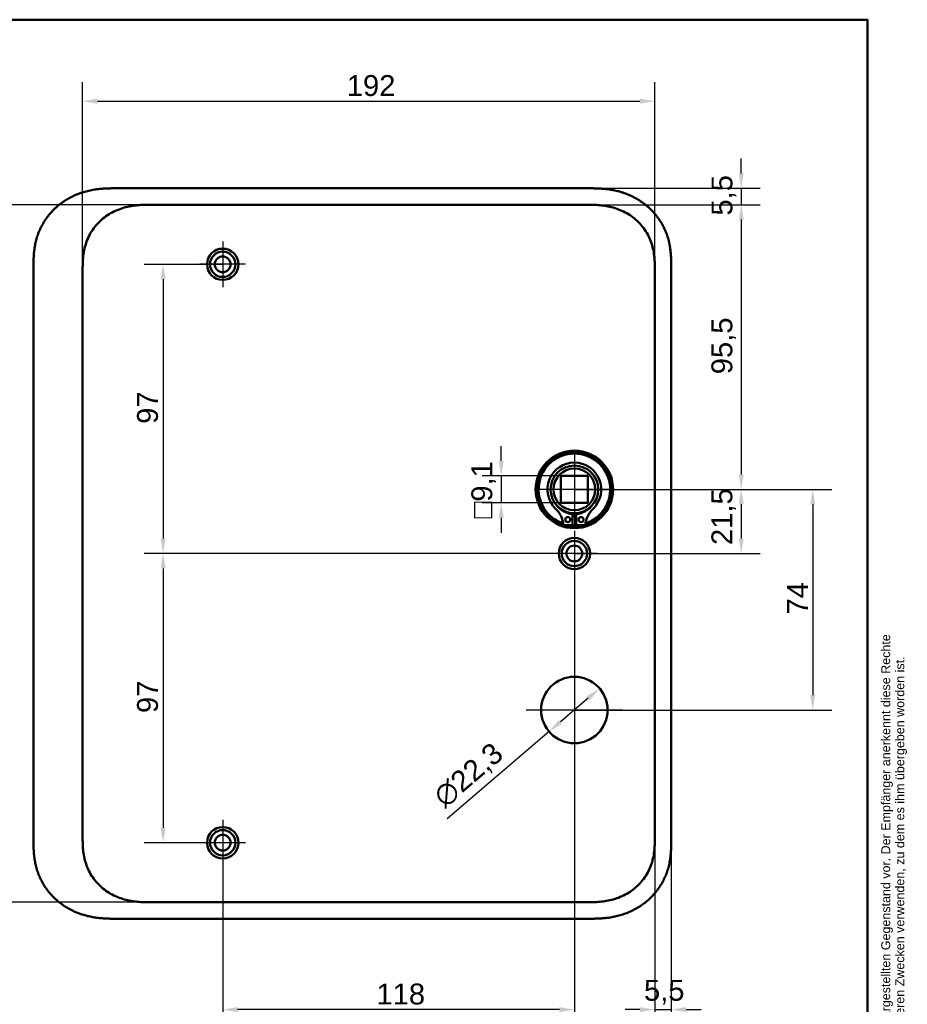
# Model space of a CAD drawing. Header units: millimetres. Extents: x 20 to 833, y 20 to 574.
# Tile 12 of 12: x 536 to 833, y 244 to 574. Entities that reach past the tile are written whole.
import ezdxf
from ezdxf.enums import TextEntityAlignment as Align

# ---------------------------------------------------------------- set-up
doc = ezdxf.new("R2010")
doc.units = ezdxf.units.MM
doc.header["$LTSCALE"] = 2
for name, color, linetype, lineweight in [('Bemaßungen(DIN)', 7, 'Continuous', 25), ('Mittelpunktmarkierung(DIN)', 7, 'Continuous', 25), ('Sichtbare Kanten(DIN)', 7, 'Continuous', 50), ('Skizziergeometrie(DIN)', 7, 'Continuous', 50), ('Symbole(DIN)', 7, 'Continuous', 25)]:
    doc.layers.add(name, color=color, linetype=linetype, lineweight=lineweight)
doc.styles.add('Aktuell-DIN', font='arial.ttf')
doc.styles.add('STANDARD-DIN~0', font='arial.ttf')
doc.styles.add('Textstil10', font='arial.ttf')
doc.styles.add('Textstil41', font='arial.ttf', dxfattribs={"width": 0.8})
doc.styles.add('Textstil80', font='arial.ttf', dxfattribs={"width": 0.9})
doc.styles.add('Textstil83', font='arial.ttf', dxfattribs={"width": 0.8})
doc.dimstyles.new('CAD-LAN', dxfattribs={"dimscale": 2, "dimtxt": 3.5, "dimasz": 2.5, "dimexe": 3.175, "dimexo": 0, "dimgap": 0.8, "dimtad": 1, "dimrnd": 1e-08, "dimtxsty": 'STANDARD-DIN~0', "dimcen": 0.09, "dimdle": 10, "dimclrd": 250, "dimclre": 250, "dimclrt": 250, "dimadec": 0, "dimazin": 2, "dimtfac": 1, "dimtmove": 0, "dimatfit": 3, "dimfxl": 1, "dimtolj": 1, "dimtzin": 0, "dimlwd": 25, "dimlwe": 25, "dimarcsym": 0})

# ---------------------------------------------------------------- blocks, each defined once
blk = doc.blocks.new('Ränder Standardrahmen')
at = {"layer": 'Skizziergeometrie(DIN)', "flags": 128}
blk.add_lwpolyline([(10, 10), (10, 287), (410, 287), (410, 10), (10, 10)], dxfattribs=at)
blk = doc.blocks.new('Schriftfelder Heusser')
at = {"layer": 'Symbole(DIN)', "color": 7, "insert": (293.33, 191.7), "char_height": 1.5, "width": 182.3003, "attachment_point": 1, "rotation": 90, "line_spacing_factor": 0.944221, "style": 'Aktuell-DIN'}
blk.add_mtext('\\fArial|b0|i0;\\H1.5000;Die Schlossfabrik Heusser AG ist Eigentümerin dieses Dokumentes und behält sich alle Rechte an diesem und dem dargestellten Gegenstand vor. Der Empfänger anerkennt diese Rechte\\Pund wird das Dokument nicht ohne schriftliche Ermächtigung der Eigentümerin Dritten zugänglich machen oder zu anderen Zwecken verwenden, zu dem es ihm übergeben worden ist.\\P ', dxfattribs=at)
at = {"layer": 'Symbole(DIN)', "color": 179, "true_color": 0x262659, "style": 'Textstil10'}
for tag, p in [('ERSTELLUNGSDATUM_001', (217.23, 218.29)), ('DATEINAME_001', (217.4, 205.31))]:
    blk.add_attdef(tag, p, '', height=2, dxfattribs=at)
at = {"layer": 'Symbole(DIN)', "color": 179, "true_color": 0x262659}
for tag, height, style, p in [('AUTOR', 2.49, 'Aktuell-DIN', (240.03, 219.26)), ('KONTROLLDATUM', 2, 'Textstil10', (217.42, 215.04)), ('KONTROLLIERT_VON', 2, 'Textstil10', (239.98, 215.05))]:
    blk.add_attdef(tag, text='', height=height, dxfattribs=dict(at, style=style)).set_placement(p, align=Align.MIDDLE_LEFT)
at = {"layer": 'Symbole(DIN)', "color": 7}
for tag, p, height, style, width in [('Anfänglicher_Ansichtsmaßstab_001', (281.57, 213.34), 2.3, 'Textstil83', 0.8), ('TITEL_001', (142.65, 194.37), 4.5, 'Textstil80', 0.9)]:
    blk.add_attdef(tag, p, '', height=height, dxfattribs=dict(at, style=style, width=width))
at = {"layer": 'Symbole(DIN)', "color": 179, "true_color": 0x262659, "style": 'Textstil10'}
blk.add_attdef('PROJEKT', text='', height=2, dxfattribs=at).set_placement((217.77, 209.72), align=Align.BOTTOM_LEFT)
at = {"layer": 'Symbole(DIN)', "color": 7, "style": 'Textstil80', "width": 0.9}
blk.add_attdef('BAUTEILNUMMER', text='', height=4.5, dxfattribs=at).set_placement((237.4, 196.72), align=Align.MIDDLE_LEFT)
at = {"layer": 'Symbole(DIN)', "color": 7, "style": 'Textstil41', "width": 0.8}
blk.add_attdef('STATUS', text='', height=5, dxfattribs=at).set_placement((284.53, 195.86), align=Align.MIDDLE_CENTER)
blk = doc.blocks.new('*D12')
at = {"layer": 'Bemaßungen(DIN)', "color": 250, "linetype": 'Continuous', "lineweight": 25, "true_color": 0x3f3f3f, "transparency": 16777216}
for p, q in [((556.69, 488.73), (556.69, 553.01)), ((748.69, 489.66), (748.69, 553.01)), ((561.69, 546.66), (743.69, 546.66))]:
    blk.add_line(p, q, dxfattribs=at)
at = {"layer": 'Bemaßungen(DIN)', "color": 250, "linetype": 'Continuous', "true_color": 0x3f3f3f, "transparency": 16777216}
for points in [[(561.69, 547.49), (561.69, 545.82), (556.69, 546.66)], [(743.69, 547.49), (743.69, 545.82), (748.69, 546.66)]]:
    blk.add_solid(points, dxfattribs=at)
at = {"layer": 'Defpoints', "color": 0, "linetype": 'Continuous', "transparency": 16777216}
for p in [(748.69, 546.66), (748.69, 489.66), (556.69, 488.73)]:
    blk.add_point(p, dxfattribs=at)
at = {"layer": 'Bemaßungen(DIN)', "color": 250, "linetype": 'Continuous', "lineweight": 25, "true_color": 0x3f3f3f, "transparency": 16777216, "insert": (645.33, 555.41), "char_height": 7, "attachment_point": 1, "style": 'STANDARD-DIN~0'}
blk.add_mtext('\\A1;192', dxfattribs=at)
blk = doc.blocks.new('*D13')
at = {"layer": 'Bemaßungen(DIN)', "color": 250, "linetype": 'Continuous', "lineweight": 25, "true_color": 0x3f3f3f, "transparency": 16777216}
for p, q in [((580.23, 511.94), (505.88, 511.94)), ((512.23, 506.94), (512.23, 282.94)), ((580.23, 277.94), (505.88, 277.94))]:
    blk.add_line(p, q, dxfattribs=at)
at = {"layer": 'Bemaßungen(DIN)', "color": 250, "linetype": 'Continuous', "true_color": 0x3f3f3f, "transparency": 16777216}
for points in [[(511.4, 506.94), (513.06, 506.94), (512.23, 511.94)], [(511.4, 282.94), (513.06, 282.94), (512.23, 277.94)]]:
    blk.add_solid(points, dxfattribs=at)
at = {"layer": 'Defpoints', "color": 0, "linetype": 'Continuous', "transparency": 16777216}
for p in [(580.23, 511.94), (512.23, 277.94), (580.23, 277.94)]:
    blk.add_point(p, dxfattribs=at)
at = {"layer": 'Bemaßungen(DIN)', "color": 250, "linetype": 'Continuous', "lineweight": 25, "true_color": 0x3f3f3f, "transparency": 16777216, "insert": (503.48, 387.16), "char_height": 7, "attachment_point": 1, "rotation": 90, "style": 'STANDARD-DIN~0'}
blk.add_mtext('\\A1;234', dxfattribs=at)
blk = doc.blocks.new('*D14')
at = {"layer": 'Bemaßungen(DIN)', "color": 250, "linetype": 'Continuous', "lineweight": 25, "true_color": 0x3f3f3f, "transparency": 16777216}
for p, q in [((603.69, 491.94), (577.34, 491.94)), ((583.69, 486.94), (583.69, 399.94)), ((721.69, 394.94), (577.34, 394.94))]:
    blk.add_line(p, q, dxfattribs=at)
at = {"layer": 'Bemaßungen(DIN)', "color": 250, "linetype": 'Continuous', "true_color": 0x3f3f3f, "transparency": 16777216}
for points in [[(582.86, 486.94), (584.53, 486.94), (583.69, 491.94)], [(582.86, 399.94), (584.53, 399.94), (583.69, 394.94)]]:
    blk.add_solid(points, dxfattribs=at)
at = {"layer": 'Defpoints', "color": 0, "linetype": 'Continuous', "transparency": 16777216}
for p in [(603.69, 491.94), (583.69, 394.94), (721.69, 394.94)]:
    blk.add_point(p, dxfattribs=at)
at = {"layer": 'Bemaßungen(DIN)', "color": 250, "linetype": 'Continuous', "lineweight": 25, "true_color": 0x3f3f3f, "transparency": 16777216, "insert": (574.95, 438.43), "char_height": 7, "attachment_point": 1, "rotation": 90, "style": 'STANDARD-DIN~0'}
blk.add_mtext('\\A1;97', dxfattribs=at)
blk = doc.blocks.new('*D15')
at = {"layer": 'Bemaßungen(DIN)', "color": 250, "linetype": 'Continuous', "lineweight": 25, "true_color": 0x3f3f3f, "transparency": 16777216}
for p, q in [((721.69, 394.94), (577.34, 394.94)), ((583.69, 389.94), (583.69, 302.94)), ((603.69, 297.94), (577.34, 297.94))]:
    blk.add_line(p, q, dxfattribs=at)
at = {"layer": 'Bemaßungen(DIN)', "color": 250, "linetype": 'Continuous', "true_color": 0x3f3f3f, "transparency": 16777216}
for points in [[(582.86, 389.94), (584.53, 389.94), (583.69, 394.94)], [(582.86, 302.94), (584.53, 302.94), (583.69, 297.94)]]:
    blk.add_solid(points, dxfattribs=at)
at = {"layer": 'Defpoints', "color": 0, "linetype": 'Continuous', "transparency": 16777216}
for p in [(721.69, 394.94), (583.69, 297.94), (603.69, 297.94)]:
    blk.add_point(p, dxfattribs=at)
at = {"layer": 'Bemaßungen(DIN)', "color": 250, "linetype": 'Continuous', "lineweight": 25, "true_color": 0x3f3f3f, "transparency": 16777216, "insert": (574.95, 341.43), "char_height": 7, "attachment_point": 1, "rotation": 90, "style": 'STANDARD-DIN~0'}
blk.add_mtext('\\A1;97', dxfattribs=at)
blk = doc.blocks.new('*D16')
at = {"layer": 'Bemaßungen(DIN)', "color": 250, "linetype": 'Continuous', "lineweight": 25, "true_color": 0x3f3f3f, "transparency": 16777216}
for p, q in [((725.16, 511.94), (784.04, 511.94)), ((777.69, 506.94), (777.69, 421.44)), ((721.69, 416.44), (784.04, 416.44))]:
    blk.add_line(p, q, dxfattribs=at)
at = {"layer": 'Bemaßungen(DIN)', "color": 250, "linetype": 'Continuous', "true_color": 0x3f3f3f, "transparency": 16777216}
for points in [[(776.86, 506.94), (778.53, 506.94), (777.69, 511.94)], [(776.86, 421.44), (778.53, 421.44), (777.69, 416.44)]]:
    blk.add_solid(points, dxfattribs=at)
at = {"layer": 'Defpoints', "color": 0, "linetype": 'Continuous', "transparency": 16777216}
for p in [(725.16, 511.94), (721.69, 416.44), (777.69, 416.44)]:
    blk.add_point(p, dxfattribs=at)
at = {"layer": 'Bemaßungen(DIN)', "color": 250, "linetype": 'Continuous', "lineweight": 25, "true_color": 0x3f3f3f, "transparency": 16777216, "insert": (767.68, 455.07), "char_height": 7, "attachment_point": 1, "rotation": 90, "style": 'STANDARD-DIN~0'}
blk.add_mtext('\\A1;95,5', dxfattribs=at)
blk = doc.blocks.new('*D17')
at = {"layer": 'Bemaßungen(DIN)', "color": 250, "linetype": 'Continuous', "lineweight": 25, "true_color": 0x3f3f3f, "transparency": 16777216}
for p, q in [((721.69, 416.44), (784.04, 416.44)), ((777.69, 411.44), (777.69, 399.94)), ((721.69, 394.94), (784.04, 394.94))]:
    blk.add_line(p, q, dxfattribs=at)
at = {"layer": 'Bemaßungen(DIN)', "color": 250, "linetype": 'Continuous', "true_color": 0x3f3f3f, "transparency": 16777216}
for points in [[(776.86, 411.44), (778.53, 411.44), (777.69, 416.44)], [(776.86, 399.94), (778.53, 399.94), (777.69, 394.94)]]:
    blk.add_solid(points, dxfattribs=at)
at = {"layer": 'Defpoints', "color": 0, "linetype": 'Continuous', "transparency": 16777216}
for p in [(721.69, 416.44), (721.69, 394.94), (777.69, 394.94)]:
    blk.add_point(p, dxfattribs=at)
at = {"layer": 'Bemaßungen(DIN)', "color": 250, "linetype": 'Continuous', "lineweight": 25, "true_color": 0x3f3f3f, "transparency": 16777216, "insert": (767.68, 397.78), "char_height": 7, "attachment_point": 1, "rotation": 90, "style": 'STANDARD-DIN~0'}
blk.add_mtext('\\A1;21,5', dxfattribs=at)
blk = doc.blocks.new('*D18')
at = {"layer": 'Bemaßungen(DIN)', "color": 250, "linetype": 'Continuous', "lineweight": 25, "true_color": 0x3f3f3f, "transparency": 16777216}
for p, q in [((721.69, 416.44), (808.04, 416.44)), ((801.69, 411.44), (801.69, 347.44)), ((721.69, 342.44), (808.04, 342.44))]:
    blk.add_line(p, q, dxfattribs=at)
at = {"layer": 'Bemaßungen(DIN)', "color": 250, "linetype": 'Continuous', "true_color": 0x3f3f3f, "transparency": 16777216}
for points in [[(800.86, 411.44), (802.53, 411.44), (801.69, 416.44)], [(800.86, 347.44), (802.53, 347.44), (801.69, 342.44)]]:
    blk.add_solid(points, dxfattribs=at)
at = {"layer": 'Defpoints', "color": 0, "linetype": 'Continuous', "transparency": 16777216}
for p in [(721.69, 416.44), (721.69, 342.44), (801.69, 342.44)]:
    blk.add_point(p, dxfattribs=at)
at = {"layer": 'Bemaßungen(DIN)', "color": 250, "linetype": 'Continuous', "lineweight": 25, "true_color": 0x3f3f3f, "transparency": 16777216, "insert": (793.09, 374.47), "char_height": 7, "attachment_point": 1, "rotation": 90, "style": 'STANDARD-DIN~0'}
blk.add_mtext('\\A1;74', dxfattribs=at)
blk = doc.blocks.new('*D22')
at = {"layer": 'Bemaßungen(DIN)', "color": 250, "linetype": 'Continuous', "lineweight": 25, "true_color": 0x3f3f3f, "transparency": 16777216}
for p, q in [((721.69, 387.29), (721.69, 235.59)), ((603.69, 290.29), (603.69, 235.59)), ((716.69, 241.94), (608.69, 241.94))]:
    blk.add_line(p, q, dxfattribs=at)
at = {"layer": 'Bemaßungen(DIN)', "color": 250, "linetype": 'Continuous', "true_color": 0x3f3f3f, "transparency": 16777216}
for points in [[(608.69, 242.78), (608.69, 241.11), (603.69, 241.94)], [(716.69, 242.78), (716.69, 241.11), (721.69, 241.94)]]:
    blk.add_solid(points, dxfattribs=at)
at = {"layer": 'Defpoints', "color": 0, "linetype": 'Continuous', "transparency": 16777216}
for p in [(721.69, 387.29), (603.69, 290.29), (603.69, 241.94)]:
    blk.add_point(p, dxfattribs=at)
at = {"layer": 'Bemaßungen(DIN)', "color": 250, "linetype": 'Continuous', "lineweight": 25, "true_color": 0x3f3f3f, "transparency": 16777216, "insert": (655.28, 250.69), "char_height": 7, "attachment_point": 1, "style": 'STANDARD-DIN~0'}
blk.add_mtext('\\A1;118', dxfattribs=at)
blk = doc.blocks.new('*D23')
at = {"layer": 'Bemaßungen(DIN)', "color": 250, "linetype": 'Continuous', "lineweight": 25, "true_color": 0x3f3f3f, "transparency": 16777216}
for p, q in [((748.69, 302.73), (748.69, 235.59)), ((754.19, 299.23), (754.19, 235.59)), ((743.69, 241.94), (738.69, 241.94)), ((748.69, 241.94), (754.19, 241.94)), ((759.19, 241.94), (764.19, 241.94))]:
    blk.add_line(p, q, dxfattribs=at)
at = {"layer": 'Bemaßungen(DIN)', "color": 250, "linetype": 'Continuous', "true_color": 0x3f3f3f, "transparency": 16777216}
for points in [[(743.69, 242.78), (743.69, 241.11), (748.69, 241.94)], [(759.19, 242.78), (759.19, 241.11), (754.19, 241.94)]]:
    blk.add_solid(points, dxfattribs=at)
at = {"layer": 'Defpoints', "color": 0, "linetype": 'Continuous', "transparency": 16777216}
for p in [(748.69, 302.73), (754.19, 299.23), (754.19, 241.94)]:
    blk.add_point(p, dxfattribs=at)
at = {"layer": 'Bemaßungen(DIN)', "color": 250, "linetype": 'Continuous', "lineweight": 25, "true_color": 0x3f3f3f, "transparency": 16777216, "insert": (745.05, 251.93), "char_height": 7, "attachment_point": 1, "style": 'STANDARD-DIN~0'}
blk.add_mtext('\\A1;5,5', dxfattribs=at)
blk = doc.blocks.new('*D24')
at = {"layer": 'Bemaßungen(DIN)', "color": 250, "linetype": 'Continuous', "lineweight": 25, "true_color": 0x3f3f3f, "transparency": 16777216}
for p, q in [((777.69, 522.44), (777.69, 527.44)), ((726.15, 517.44), (784.04, 517.44)), ((777.69, 517.44), (777.69, 511.94)), ((725.16, 511.94), (784.04, 511.94)), ((777.69, 506.94), (777.69, 501.94))]:
    blk.add_line(p, q, dxfattribs=at)
at = {"layer": 'Bemaßungen(DIN)', "color": 250, "linetype": 'Continuous', "true_color": 0x3f3f3f, "transparency": 16777216}
for points in [[(776.86, 522.44), (778.53, 522.44), (777.69, 517.44)], [(776.86, 506.94), (778.53, 506.94), (777.69, 511.94)]]:
    blk.add_solid(points, dxfattribs=at)
at = {"layer": 'Defpoints', "color": 0, "linetype": 'Continuous', "transparency": 16777216}
for p in [(726.15, 517.44), (725.16, 511.94), (777.69, 511.94)]:
    blk.add_point(p, dxfattribs=at)
at = {"layer": 'Bemaßungen(DIN)', "color": 250, "linetype": 'Continuous', "lineweight": 25, "true_color": 0x3f3f3f, "transparency": 16777216, "insert": (767.71, 508.29), "char_height": 7, "attachment_point": 1, "rotation": 90, "style": 'STANDARD-DIN~0'}
blk.add_mtext('\\A1;5,5', dxfattribs=at)
blk = doc.blocks.new('*D25')
at = {"layer": 'Bemaßungen(DIN)', "color": 250, "linetype": 'Continuous', "lineweight": 25, "true_color": 0x3f3f3f, "transparency": 16777216}
for p, q in [((697.14, 425.99), (697.14, 430.99)), ((717.14, 420.99), (690.79, 420.99)), ((697.14, 420.99), (697.14, 411.89)), ((717.14, 411.89), (690.79, 411.89)), ((697.14, 406.89), (697.14, 401.89))]:
    blk.add_line(p, q, dxfattribs=at)
at = {"layer": 'Bemaßungen(DIN)', "color": 250, "linetype": 'Continuous', "true_color": 0x3f3f3f, "transparency": 16777216}
for points in [[(696.31, 425.99), (697.98, 425.99), (697.14, 420.99)], [(696.31, 406.89), (697.98, 406.89), (697.14, 411.89)]]:
    blk.add_solid(points, dxfattribs=at)
at = {"layer": 'Defpoints', "color": 0, "linetype": 'Continuous', "transparency": 16777216}
for p in [(717.14, 420.99), (697.14, 411.89), (717.14, 411.89)]:
    blk.add_point(p, dxfattribs=at)
at = {"layer": 'Bemaßungen(DIN)', "color": 250, "linetype": 'Continuous', "lineweight": 25, "true_color": 0x3f3f3f, "transparency": 16777216, "insert": (687.13, 406.68), "char_height": 7, "attachment_point": 1, "rotation": 90, "style": 'STANDARD-DIN~0'}
blk.add_mtext('\\A1;\\fAIGDT|b0|i0;\\H7.0000;o\\fArial|b0|i0;\\H7.0000;9,1', dxfattribs=at)
blk = doc.blocks.new('*D26')
at = {"layer": 'Bemaßungen(DIN)', "color": 250, "linetype": 'Continuous', "lineweight": 25, "true_color": 0x3f3f3f, "transparency": 16777216}
for p, q in [((726.37, 346.44), (717.02, 338.45)), ((713.22, 335.2), (679.06, 305.98))]:
    blk.add_line(p, q, dxfattribs=at)
at = {"layer": 'Bemaßungen(DIN)', "color": 250, "linetype": 'Continuous', "true_color": 0x3f3f3f, "transparency": 16777216}
for points in [[(725.83, 347.07), (726.91, 345.81), (730.17, 349.69)], [(716.48, 339.08), (717.56, 337.81), (713.22, 335.2)]]:
    blk.add_solid(points, dxfattribs=at)
at = {"layer": 'Defpoints', "color": 0, "linetype": 'Continuous', "transparency": 16777216}
for p in [(730.17, 349.69), (713.22, 335.2)]:
    blk.add_point(p, dxfattribs=at)
at = {"layer": 'Bemaßungen(DIN)', "color": 250, "linetype": 'Continuous', "lineweight": 25, "true_color": 0x3f3f3f, "transparency": 16777216, "insert": (673.62, 314.8), "char_height": 7, "attachment_point": 1, "rotation": 40.5387, "style": 'STANDARD-DIN~0'}
blk.add_mtext('\\A1;∅22,3', dxfattribs=at)

msp = doc.modelspace()

# ---------------------------------------------------------------- linework, layer by layer
at = {"layer": 'Mittelpunktmarkierung(DIN)', "linetype": 'Continuous'}
for p, q in [((603.6934, 499.5926), (603.6934, 484.2926)), ((611.3434, 491.9426), (596.0434, 491.9426)), ((721.6934, 428.4426), (721.6934, 404.4426)), ((733.6934, 416.4426), (709.6934, 416.4426)), ((721.6934, 402.5926), (721.6934, 387.2926)), ((729.3434, 394.9426), (714.0434, 394.9426)), ((721.6934, 358.5926), (721.6934, 326.2926)), ((737.8434, 342.4426), (705.5434, 342.4426)), ((603.6934, 305.5926), (603.6934, 290.2926)), ((611.3434, 297.9426), (596.0434, 297.9426))]:
    msp.add_line(p, q, dxfattribs=at)
at = {"layer": 'Sichtbare Kanten(DIN)'}
for p, q in [((726.1546, 517.4426), (567.2321, 517.4426)), ((580.2319, 511.9426), (580.2318, 511.9426)), ((725.1552, 511.9426), (580.2319, 511.9426)), ((540.1934, 490.6583), (540.1934, 299.1856)), ((754.1934, 299.227), (754.1934, 490.6582)), ((717.1434, 411.8926), (717.1434, 420.9926)), ((717.1434, 420.9926), (726.2434, 420.9926)), ((726.2434, 420.9926), (726.2434, 411.8926)), ((726.2434, 411.8926), (717.1434, 411.8926)), ((721.0767, 408.1845), (721.0767, 404.4845)), ((722.31, 404.4845), (722.31, 408.1845)), ((721.0767, 404.4845), (718.0528, 404.4845)), ((725.3339, 404.4845), (722.31, 404.4845)), ((580.2317, 277.9426), (580.2318, 277.9426)), ((725.1549, 277.9426), (580.2318, 277.9426)), ((725.1549, 277.9426), (725.155, 277.9426)), ((567.2321, 272.4426), (726.1546, 272.4426))]:
    msp.add_line(p, q, dxfattribs=at)
for centre, radius in [((603.6934, 491.9426), 5.25), ((603.6934, 491.9426), 4.25), ((603.6934, 491.9426), 2.65), ((721.6934, 416.4426), 13), ((721.6934, 416.4426), 12.5), ((721.6934, 416.4426), 8), ((721.6934, 416.4426), 7), ((719.4617, 406.3345), 0.85), ((723.925, 406.3345), 0.85), ((721.6934, 394.9426), 5.25), ((721.6934, 394.9426), 4.25), ((721.6934, 394.9426), 2.65), ((721.6934, 342.4426), 11.15), ((603.6934, 297.9426), 5.25), ((603.6934, 297.9426), 4.25), ((603.6934, 297.9426), 2.65)]:
    msp.add_circle(centre, radius, dxfattribs=at)
for centre, radius, start, end in [((721.6934, 416.4426), 12, 288.172127, 251.827872), ((721.6934, 416.4426), 9.0167, 314.140904, 225.859095), ((709.3704, 403.7445), 8.6779, 4.967053, 45.859095), ((721.6934, 415.7093), 7.55, 215.687104, 265.314993), ((721.6934, 415.7093), 7.55, 274.685007, 324.312896), ((734.0163, 403.7445), 8.6779, 134.140904, 175.032947), ((721.6934, 416.4426), 8.2, 243.630564, 296.369436), ((721.6934, 416.4426), 9, 266.0711, 273.9289), ((721.6934, 416.4426), 12, 265.211021, 274.788979)]:
    msp.add_arc(centre, radius, start, end, dxfattribs=at)
for points, knots in [([(567.2321, 517.4426), (566.6465, 517.4402), (565.4681, 517.4269), (563.9787, 517.3633), (562.4809, 517.2484), (561.2777, 517.1101), (559.7737, 516.8682), (558.5731, 516.6161), (557.0835, 516.2213), (555.9039, 515.84), (554.4532, 515.2793), (553.3154, 514.7633), (551.9304, 514.0348), (550.8559, 513.3862), (549.5635, 512.4969), (548.5738, 511.7244), (547.3999, 510.6881), (546.5147, 509.805), (545.4824, 508.6407), (544.7187, 507.6638), (543.847, 506.3941), (543.2178, 505.3426), (542.5194, 503.9923), (542.032, 502.8868), (541.5116, 501.482), (541.1657, 500.3433), (540.8172, 498.9096), (540.6031, 497.7575), (540.4075, 496.3181), (540.304, 495.1699), (540.227, 493.7438), (540.1937, 492.3291), (540.1932, 491.2125), (540.1934, 490.6583)], [-0.999989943, -0.999989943, -0.999989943, -0.999989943, -0.959292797, -0.91859565, -0.898247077, -0.85754993, -0.837201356, -0.79650421, -0.776155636, -0.73545849, -0.715109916, -0.67441277, -0.654064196, -0.613367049, -0.593018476, -0.552321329, -0.531972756, -0.491275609, -0.470927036, -0.430229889, -0.409881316, -0.369184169, -0.348835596, -0.308138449, -0.287789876, -0.247092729, -0.226744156, -0.186047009, -0.165698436, -0.125001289, -0.104652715, -0.063955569, -0.023258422, -0.023258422, -0.023258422, -0.023258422]), ([(754.1934, 490.6582), (754.1934, 490.9568), (754.1932, 491.5558), (754.1876, 492.309), (754.1749, 493.0656), (754.1575, 493.6736), (754.1236, 494.4368), (754.0856, 495.0485), (754.0102, 495.9673), (753.9086, 496.887), (753.7207, 498.1123), (753.538, 499.0259), (753.3204, 499.9329), (753.1575, 500.5338), (752.931, 501.2792), (752.7309, 501.8706), (752.4578, 502.6013), (752.221, 503.179), (751.8387, 504.0339), (751.4205, 504.8724), (750.7272, 506.0953), (750.0428, 507.1405), (749.1084, 508.3894), (748.3002, 509.3405), (747.2198, 510.4643), (746.3019, 511.3088), (745.0946, 512.2924), (744.0832, 513.0203), (742.7687, 513.8534), (741.6789, 514.4569), (740.4178, 515.0622), (739.5589, 515.4252), (738.6877, 515.7555), (738.101, 515.9592), (737.2131, 516.2401), (736.3166, 516.488), (735.1103, 516.7658), (734.199, 516.936), (733.2842, 517.0771), (732.6737, 517.1568), (731.9103, 517.2403), (731.2996, 517.2947), (730.5369, 517.3487), (729.9272, 517.3815), (729.0144, 517.4169), (727.8031, 517.4419), (726.7521, 517.4431), (726.1546, 517.4426)], [-0.999997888, -0.999997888, -0.999997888, -0.999997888, -0.979164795, -0.958331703, -0.947915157, -0.927082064, -0.916665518, -0.895832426, -0.885415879, -0.854166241, -0.833333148, -0.80208351, -0.791666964, -0.770833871, -0.760417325, -0.739584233, -0.729167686, -0.708334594, -0.697918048, -0.666668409, -0.645835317, -0.604169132, -0.58333604, -0.541669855, -0.520836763, -0.479170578, -0.458337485, -0.416671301, -0.395838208, -0.354172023, -0.333338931, -0.302089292, -0.291672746, -0.270839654, -0.260423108, -0.229173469, -0.208340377, -0.177090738, -0.166674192, -0.1458411, -0.135424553, -0.114591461, -0.104174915, -0.083341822, -0.072925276, -0.041675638, -0.000009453, -0.000009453, -0.000009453, -0.000009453]), ([(556.6934, 489.6583), (556.6934, 490.2863), (556.6935, 490.9344), (556.7059, 491.5833), (556.7198, 492.306), (556.7487, 493.0299), (556.804, 493.745), (556.8643, 494.5231), (556.9551, 495.2915), (557.0858, 496.0534), (557.2218, 496.8459), (557.4005, 497.632), (557.6352, 498.4225), (557.8708, 499.2157), (558.1611, 500.0036), (558.5062, 500.7689), (558.8531, 501.538), (559.2558, 502.2861), (559.7116, 503.0037), (560.166, 503.7189), (560.6731, 504.404), (561.2292, 505.0524), (561.7796, 505.6942), (562.381, 506.3026), (563.0178, 506.863), (563.6545, 507.4234), (564.3245, 507.9351), (565.025, 508.3999), (565.7203, 508.8612), (566.4458, 509.2764), (567.199, 509.6454), (567.935, 510.006), (568.6977, 510.3225), (569.4809, 510.5935), (570.2361, 510.8548), (571.0105, 511.0738), (571.7944, 511.2517), (572.5428, 511.4216), (573.2996, 511.5539), (574.0629, 511.6541), (574.7867, 511.7492), (575.5163, 511.8153), (576.2476, 511.8592), (576.9382, 511.9007), (577.6303, 511.9221), (578.3164, 511.9326), (578.963, 511.9425), (579.6043, 511.9426), (580.2318, 511.9426)], [0, 0, 0, 0, 0.20048001, 0.20048001, 0.20048001, 0.42374277, 0.42374277, 0.42374277, 0.66668477, 0.66668477, 0.66668477, 0.9193992, 0.9193992, 0.9193992, 1.17300196, 1.17300196, 1.17300196, 1.42787221, 1.42787221, 1.42787221, 1.6819311, 1.6819311, 1.6819311, 1.93337802, 1.93337802, 1.93337802, 2.18481493, 2.18481493, 2.18481493, 2.43439191, 2.43439191, 2.43439191, 2.67827924, 2.67827924, 2.67827924, 2.91346015, 2.91346015, 2.91346015, 3.13796457, 3.13796457, 3.13796457, 3.35081742, 3.35081742, 3.35081742, 3.55182216, 3.55182216, 3.55182216, 3.74130439, 3.74130439, 3.74130439, 3.74130439]), ([(725.1552, 511.9426), (725.7826, 511.9426), (726.4239, 511.9425), (727.0706, 511.9326), (727.7566, 511.9221), (728.4487, 511.9007), (729.1393, 511.8592), (729.8706, 511.8153), (730.6003, 511.7492), (731.324, 511.6541), (732.0874, 511.5539), (732.8442, 511.4216), (733.5925, 511.2517), (734.3764, 511.0738), (735.1508, 510.8548), (735.906, 510.5935), (736.6892, 510.3224), (737.4519, 510.006), (738.1879, 509.6454), (738.9411, 509.2764), (739.6666, 508.8612), (740.3619, 508.3998), (741.0624, 507.935), (741.7324, 507.4233), (742.3691, 506.863), (743.0058, 506.3026), (743.6073, 505.6941), (744.1577, 505.0524), (744.7138, 504.4039), (745.2209, 503.7189), (745.6753, 503.0036), (746.1311, 502.2861), (746.5338, 501.538), (746.8807, 500.7689), (747.2258, 500.0035), (747.5161, 499.2157), (747.7516, 498.4225), (747.9864, 497.632), (748.165, 496.8459), (748.301, 496.0534), (748.4318, 495.2915), (748.5226, 494.5231), (748.5828, 493.745), (748.6381, 493.0298), (748.6671, 492.306), (748.6809, 491.5833), (748.6934, 490.9344), (748.6935, 490.2863), (748.6935, 489.6583)], [0, 0, 0, 0, 0.18948337, 0.18948337, 0.18948337, 0.39048815, 0.39048815, 0.39048815, 0.60334144, 0.60334144, 0.60334144, 0.82784658, 0.82784658, 0.82784658, 1.06302829, 1.06302829, 1.06302829, 1.30691614, 1.30691614, 1.30691614, 1.55649291, 1.55649291, 1.55649291, 1.80792846, 1.80792846, 1.80792846, 2.05937312, 2.05937312, 2.05937312, 2.31342972, 2.31342972, 2.31342972, 2.56829791, 2.56829791, 2.56829791, 2.82189914, 2.82189914, 2.82189914, 3.07461217, 3.07461217, 3.07461217, 3.31755254, 3.31755254, 3.31755254, 3.54081378, 3.54081378, 3.54081378, 3.74129257, 3.74129257, 3.74129257, 3.74129257]), ([(540.1933, 299.1444), (540.1933, 298.6172), (540.1944, 297.528), (540.2269, 296.1414), (540.304, 294.7153), (540.4075, 293.567), (540.6031, 292.1277), (540.8172, 290.9756), (541.1657, 289.5419), (541.5116, 288.4031), (542.0319, 286.9983), (542.5194, 285.8928), (543.2177, 284.5425), (543.847, 283.4911), (544.7187, 282.2213), (545.4824, 281.2445), (546.5146, 280.0801), (547.3999, 279.1971), (548.5737, 278.1608), (549.5635, 277.3883), (550.8558, 276.4989), (551.9303, 275.8504), (553.3153, 275.1219), (554.4532, 274.6058), (555.9039, 274.0451), (557.0835, 273.6639), (558.5731, 273.2691), (559.7737, 273.017), (561.2777, 272.7751), (562.4809, 272.6368), (563.9787, 272.5219), (565.4681, 272.4582), (566.6465, 272.445), (567.2321, 272.4426)], [-0.974726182, -0.974726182, -0.974726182, -0.974726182, -0.936047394, -0.895349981, -0.875001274, -0.834303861, -0.813955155, -0.773257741, -0.752909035, -0.712211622, -0.691862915, -0.651165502, -0.630816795, -0.590119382, -0.569770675, -0.529073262, -0.508724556, -0.468027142, -0.447678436, -0.406981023, -0.386632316, -0.345934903, -0.325586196, -0.284888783, -0.264540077, -0.223842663, -0.203493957, -0.162796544, -0.142447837, -0.101750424, -0.081401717, -0.040704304, -0.000006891, -0.000006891, -0.000006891, -0.000006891]), ([(580.2317, 277.9426), (579.6042, 277.9426), (578.9629, 277.9427), (578.3162, 277.9526), (577.6302, 277.9631), (576.9381, 277.9845), (576.2475, 278.026), (575.5162, 278.0699), (574.7866, 278.136), (574.0628, 278.2311), (573.2995, 278.3313), (572.5427, 278.4636), (571.7943, 278.6335), (571.0104, 278.8114), (570.236, 279.0304), (569.4808, 279.2917), (568.6976, 279.5628), (567.9349, 279.8792), (567.1989, 280.2398), (566.4457, 280.6088), (565.7202, 281.024), (565.0249, 281.4854), (564.3244, 281.9502), (563.6544, 282.4619), (563.0177, 283.0222), (562.381, 283.5826), (561.7796, 284.1911), (561.2292, 284.8328), (560.673, 285.4813), (560.1659, 286.1663), (559.7116, 286.8816), (559.2558, 287.5992), (558.853, 288.3472), (558.5062, 289.1164), (558.161, 289.8817), (557.8708, 290.6695), (557.6352, 291.4627), (557.4005, 292.2532), (557.2218, 293.0393), (557.0858, 293.8318), (556.9551, 294.5937), (556.8643, 295.3621), (556.804, 296.1402), (556.7487, 296.8554), (556.7198, 297.5792), (556.7059, 298.3019), (556.6935, 298.9508), (556.6934, 299.5989), (556.6934, 300.2269)], [0, 0, 0, 0, 0.18948613, 0.18948613, 0.18948613, 0.39049413, 0.39049413, 0.39049413, 0.60334911, 0.60334911, 0.60334911, 0.82785436, 0.82785436, 0.82785436, 1.06303478, 1.06303478, 1.06303478, 1.30692052, 1.30692052, 1.30692052, 1.55649534, 1.55649534, 1.55649534, 1.80793026, 1.80793026, 1.80793026, 2.05937592, 2.05937592, 2.05937592, 2.31343348, 2.31343348, 2.31343348, 2.5683022, 2.5683022, 2.5683022, 2.82190327, 2.82190327, 2.82190327, 3.07461629, 3.07461629, 3.07461629, 3.31755647, 3.31755647, 3.31755647, 3.54081654, 3.54081654, 3.54081654, 3.74129314, 3.74129314, 3.74129314, 3.74129314]), ([(748.6935, 300.2269), (748.6935, 299.5988), (748.6934, 298.9508), (748.6809, 298.3019), (748.6671, 297.5792), (748.6381, 296.8553), (748.5828, 296.1402), (748.5226, 295.362), (748.4318, 294.5937), (748.301, 293.8318), (748.165, 293.0393), (747.9864, 292.2532), (747.7516, 291.4627), (747.5161, 290.6694), (747.2258, 289.8816), (746.8806, 289.1163), (746.5338, 288.3471), (746.1311, 287.5991), (745.6752, 286.8815), (745.2209, 286.1662), (744.7138, 285.4812), (744.1576, 284.8328), (743.6072, 284.191), (743.0058, 283.5825), (742.3691, 283.0222), (741.7323, 282.4618), (741.0623, 281.9501), (740.3618, 281.4853), (739.6665, 281.024), (738.9411, 280.6087), (738.1879, 280.2397), (737.4518, 279.8792), (736.6891, 279.5627), (735.9059, 279.2917), (735.1507, 279.0304), (734.3763, 278.8114), (733.5924, 278.6335), (732.8441, 278.4636), (732.0873, 278.3313), (731.3239, 278.2311), (730.6002, 278.136), (729.8705, 278.0699), (729.1392, 278.026), (728.4486, 277.9845), (727.7565, 277.9631), (727.0705, 277.9526), (726.4238, 277.9427), (725.7825, 277.9426), (725.1551, 277.9426)], [0, 0, 0, 0, 0.20047845, 0.20047845, 0.20047845, 0.42374107, 0.42374107, 0.42374107, 0.66668426, 0.66668426, 0.66668426, 0.91940004, 0.91940004, 0.91940004, 1.17300334, 1.17300334, 1.17300334, 1.42787378, 1.42787378, 1.42787378, 1.6819326, 1.6819326, 1.6819326, 1.93337929, 1.93337929, 1.93337929, 2.18481652, 2.18481652, 2.18481652, 2.43439432, 2.43439432, 2.43439432, 2.67828259, 2.67828259, 2.67828259, 2.91346422, 2.91346422, 2.91346422, 3.13796894, 3.13796894, 3.13796894, 3.35082159, 3.35082159, 3.35082159, 3.55182563, 3.55182563, 3.55182563, 3.74130671, 3.74130671, 3.74130671, 3.74130671]), ([(726.1546, 272.4426), (726.7522, 272.4421), (727.8033, 272.4434), (729.0143, 272.4683), (729.927, 272.5036), (730.5368, 272.5364), (731.2997, 272.5905), (731.9104, 272.6449), (732.6738, 272.7284), (733.2842, 272.8081), (734.199, 272.9491), (735.1105, 273.1194), (736.4675, 273.4321), (737.6604, 273.773), (739.1277, 274.2822), (740.2777, 274.7557), (741.6791, 275.4287), (742.7684, 276.0317), (744.0834, 276.8648), (745.0947, 277.5929), (746.3019, 278.5765), (747.2196, 279.4208), (748.3002, 280.5443), (749.1085, 281.4957), (750.0428, 282.745), (750.727, 283.7902), (751.4978, 285.1485), (752.0436, 286.273), (752.6352, 287.7168), (753.0354, 288.9003), (753.4426, 290.4032), (753.6973, 291.62), (753.9086, 292.9983), (754.0102, 293.9178), (754.0856, 294.8365), (754.1235, 295.4482), (754.1576, 296.2114), (754.1749, 296.8196), (754.1877, 297.5764), (754.1932, 298.3297), (754.1934, 298.9285), (754.1934, 299.227)], [-0.999997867, -0.999997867, -0.999997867, -0.999997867, -0.958331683, -0.927082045, -0.916665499, -0.895832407, -0.885415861, -0.864582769, -0.854166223, -0.833333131, -0.822916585, -0.791666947, -0.770833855, -0.729167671, -0.708334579, -0.666668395, -0.645835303, -0.604169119, -0.583336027, -0.541669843, -0.520836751, -0.479170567, -0.458337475, -0.416671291, -0.395838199, -0.354172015, -0.333338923, -0.291672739, -0.270839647, -0.229173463, -0.208340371, -0.166674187, -0.145841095, -0.114591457, -0.104174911, -0.083341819, -0.072925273, -0.052092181, -0.041675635, -0.020842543, -0.000009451, -0.000009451, -0.000009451, -0.000009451])]:
    msp.add_open_spline(points, degree=3, knots=knots, dxfattribs=at)
for points, degree in [([(556.6934, 300.227), (556.6934, 363.3707), (556.6934, 426.5145), (556.6934, 489.6582)], 3), ([(748.6935, 489.6582), (748.6934, 394.9426), (748.6935, 300.227)], 2)]:
    msp.add_open_spline(points, degree=degree, dxfattribs=at)

# ---------------------------------------------------------------- block references
at = {"xscale": 2, "yscale": 2, "zscale": 2}
for name, p in [('Ränder Standardrahmen', (0, 0)), ('Schriftfelder Heusser', (238, -362.8333))]:
    msp.add_blockref(name, p, dxfattribs=at)

# ---------------------------------------------------------------- dimensions: what is measured, and where the dimension line sits
at = {"layer": 'Bemaßungen(DIN)', "color": 250, "linetype": 'Continuous', "lineweight": 25, "true_color": 0x3f3f3f}
for base, p1, p2, angle, override, picture, middle in [((748.6935, 546.6582), (556.6934, 488.7308), (748.6935, 489.6582), 180, {"dimgap": 0.8, "dimdec": 2, "dimtol": 0, "dimlim": 0, "dimtp": 0, "dimtm": 0, "dimtdec": 2, "dimtofl": 0, "dimatfit": 1}, '*D12', (652.6934, 546.6582)), ((777.6934, 511.9426), (726.1546, 517.4426), (725.1552, 511.9426), 90, {"dimgap": 0.8, "dimdec": 2, "dimtol": 0, "dimlim": 0, "dimtp": 0, "dimtm": 0, "dimtdec": 2, "dimtofl": 1, "dimatfit": 1}, '*D24', (777.6934, 514.6926)), ((512.2317, 277.9426), (580.2318, 511.9426), (580.2317, 277.9426), 90, {"dimgap": 0.8, "dimdec": 2, "dimtol": 0, "dimlim": 0, "dimtp": 0, "dimtm": 0, "dimtdec": 2, "dimtofl": 0, "dimatfit": 1}, '*D13', (512.2317, 394.9426)), ((777.6934, 416.4426), (725.1552, 511.9426), (721.6934, 416.4426), 90, {"dimgap": 0.8, "dimdec": 2, "dimtol": 0, "dimlim": 0, "dimtp": 0, "dimtm": 0, "dimtdec": 2, "dimtofl": 0, "dimatfit": 1}, '*D16', (777.6934, 464.1926)), ((583.6934, 394.9426), (603.6934, 491.9426), (721.6934, 394.9426), 90, {"dimgap": 0.8, "dimdec": 2, "dimtol": 0, "dimlim": 0, "dimtp": 0, "dimtm": 0, "dimtdec": 2, "dimtofl": 0, "dimatfit": 1}, '*D14', (583.6934, 443.4426)), ((777.6934, 394.9426), (721.6934, 416.4426), (721.6934, 394.9426), 90, {"dimgap": 0.8, "dimdec": 2, "dimtol": 0, "dimlim": 0, "dimtp": 0, "dimtm": 0, "dimtdec": 2, "dimtofl": 0, "dimatfit": 1}, '*D17', (777.6934, 406.9595)), ((801.6934, 342.4426), (721.6934, 416.4426), (721.6934, 342.4426), 90, {"dimgap": 0.8, "dimdec": 2, "dimtol": 0, "dimlim": 0, "dimtp": 0, "dimtm": 0, "dimtdec": 2, "dimtofl": 0, "dimatfit": 1}, '*D18', (801.6934, 379.4426)), ((583.6934, 297.9426), (721.6934, 394.9426), (603.6934, 297.9426), 90, {"dimgap": 0.8, "dimdec": 2, "dimtol": 0, "dimlim": 0, "dimtp": 0, "dimtm": 0, "dimtdec": 2, "dimtofl": 0, "dimatfit": 1}, '*D15', (583.6934, 346.4426)), ((603.6934, 241.9426), (721.6934, 387.2926), (603.6934, 290.2926), 180, {"dimgap": 0.8, "dimdec": 2, "dimtol": 0, "dimlim": 0, "dimtp": 0, "dimtm": 0, "dimtdec": 2, "dimtofl": 0, "dimatfit": 1}, '*D22', (662.6934, 241.9426)), ((754.1934, 241.9426), (748.6935, 302.7308), (754.1934, 299.227), 180, {"dimgap": 0.8, "dimdec": 2, "dimtol": 0, "dimlim": 0, "dimtp": 0, "dimtm": 0, "dimtdec": 2, "dimtofl": 1, "dimatfit": 1}, '*D23', (751.4434, 241.9426))]:
    dim = msp.add_linear_dim(base=base, p1=p1, p2=p2, angle=angle, dimstyle='CAD-LAN', override=override, dxfattribs=at)
    dim.commit()
    dim.dimension.update_dxf_attribs({"geometry": picture, "text_midpoint": middle, "dimtype": 160})
dim = msp.add_linear_dim(base=(697.1434, 411.8926), p1=(717.1434, 420.9926), p2=(717.1434, 411.8926), angle=90, text='\\fAIGDT|b0|i0;\\H7.0000;o\\fArial|b0|i0;\\H7.0000;<>', dimstyle='CAD-LAN', override={"dimgap": 0.8, "dimdec": 2, "dimtol": 0, "dimlim": 0, "dimtp": 0, "dimtm": 0, "dimtdec": 2, "dimtofl": 1, "dimatfit": 1}, dxfattribs=at)
dim.commit()
dim.dimension.update_dxf_attribs({"geometry": '*D25', "text_midpoint": (697.1434, 416.4426), "dimtype": 160})
dim = msp.add_diameter_dim_2p(p1=(730.167, 349.6897), p2=(713.2197, 335.1955), dimstyle='CAD-LAN', override={"dimgap": 0.8, "dimdec": 2, "dimlfac": 1, "dimtol": 0, "dimlim": 0, "dimtp": 0, "dimtm": 0, "dimtdec": 2, "dimatfit": 2}, dxfattribs=at)
dim.commit()
dim.dimension.update_dxf_attribs({"geometry": '*D26', "text_midpoint": (690.0773, 315.4029), "dimtype": 163})

doc.saveas('drawing.dxf')
